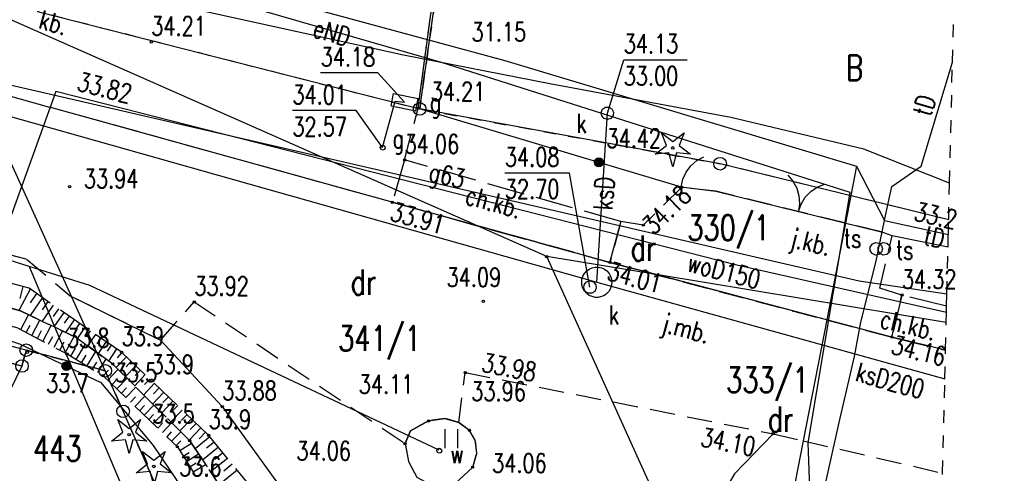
# Model space of a CAD drawing. Extents: x 6550385 to 6550663, y 5985693 to 5985865.
# Tile 17 of 19: x 6550623 to 6550662, y 5985726 to 5985745. Entities that reach past the tile are written whole.
import ezdxf
from ezdxf.enums import TextEntityAlignment as Align

# ---------------------------------------------------------------- set-up
doc = ezdxf.new("R2010")
doc.units = 0
doc.header["$MEASUREMENT"] = 0
for name, pattern in [('2', [1, 0.5, -0.5]), ('423', [2, 1.5, -0.5]), ('424', [1.5, 1, -0.5]), ('9', [1.75, 1.25, -0.5]), ('901', [0])]:
    doc.linetypes.add(name, pattern=pattern)
doc.layers.get('0').update_dxf_attribs({"linetype": 'CONTINUOUS'})
for name, color, linetype in [('000_INNE__NIEZYDENTYFIKOWA', 7, 'CONTINUOUS'), ('202-PUNKT_GRANICZNY', 7, 'CONTINUOUS'), ('203-PUNKT_GRANICZNY', 7, 'CONTINUOUS'), ('210-OZNACZENIE_KONTURU_UZY', 7, 'CONTINUOUS'), ('211-NUMER_DZIALKI_EWIDENCY', 7, 'CONTINUOUS'), ('218-KONTUR_UZYTKU_GRUNTOWE', 7, 'CONTINUOUS'), ('219-DZIALKA_EWIDENCYJNA', 7, 'CONTINUOUS'), ('BRAMA', 7, 'CONTINUOUS'), ('CHODNIK', 7, 'CONTINUOUS'), ('CHODNIK-ATR17', 7, 'CONTINUOUS'), ('DRZEWO_IGLASTE', 7, 'CONTINUOUS'), ('FURTKA', 7, 'CONTINUOUS'), ('JEZDNIA', 7, 'CONTINUOUS'), ('JEZDNIA-ATR17', 7, 'CONTINUOUS'), ('KOMORA_PODZIEMNA', 7, 'CONTINUOUS'), ('KRAWEZNIK', 7, 'CONTINUOUS'), ('OBSZAR_UTWARDZONY', 7, 'CONTINUOUS'), ('OBSZAR_UTWARDZONY-ATR17', 7, 'CONTINUOUS'), ('OBUDOWA_OCHRONNA_PRZEWODU', 7, 'CONTINUOUS'), ('OGRODZENIE_TRWALE', 7, 'CONTINUOUS'), ('PIKIETA_NATURALNA', 7, 'CONTINUOUS'), ('PIKIETA_NATURALNA-ATR2', 7, 'CONTINUOUS'), ('PIKIETA_SZTUCZNA', 7, 'CONTINUOUS'), ('PIKIETA_SZTUCZNA-ATR2', 7, 'CONTINUOUS'), ('PRZEWOD_ELEKTROENERGETYCZ0', 7, 'CONTINUOUS'), ('PRZEWOD_ELEKTROENERGETYCZN', 7, 'CONTINUOUS'), ('PRZEWOD_GAZOWY', 7, 'CONTINUOUS'), ('PRZEWOD_GAZOWY-ATR1', 7, 'CONTINUOUS'), ('PRZEWOD_KANALIZACYJNY', 7, 'CONTINUOUS'), ('PRZEWOD_KANALIZACYJNY-ATR1', 7, 'CONTINUOUS'), ('PRZEWOD_TELEKOMUNIKACYJNY_', 7, 'CONTINUOUS'), ('PRZEWOD_WODOCIAGOWY', 7, 'CONTINUOUS'), ('PRZEWOD_WODOCIAGOWY-ATR1', 7, 'CONTINUOUS'), ('RZEDNA-ATR2', 7, 'CONTINUOUS'), ('RZEDNA-ATR3', 7, 'CONTINUOUS'), ('SKARPA_NIEUMOCNIONA', 7, 'CONTINUOUS'), ('SLUPEK_TELEKOMUNIKACYJNY', 7, 'CONTINUOUS'), ('SLUPEK_TELEKOMUNIKACYJNY-A', 7, 'CONTINUOUS'), ('SZAFA_GAZOWA_LUB_KONTENER', 7, 'CONTINUOUS'), ('SZAFA_GAZOWA_LUB_KONTENER-', 7, 'CONTINUOUS'), ('TRAWNIK', 7, 'CONTINUOUS'), ('WLAZ_DO_KOMORY_LUB_KANALU_', 7, 'CONTINUOUS'), ('ZAKRES', 7, 'CONTINUOUS'), ('ZASUWA_LUB_ZAWOR-ATR17', 7, 'CONTINUOUS')]:
    doc.layers.add(name, color=color, linetype=linetype)
doc.styles.add('STYL_ARIAL', font='simplex', dxfattribs={"width": 0.75, "oblique": 0.1})

# ---------------------------------------------------------------- blocks, each defined once
blk = doc.blocks.new('203')
at = {"color": 0}
blk.add_circle((0, 0), 0.05, dxfattribs=at)
blk = doc.blocks.new('202')
at = {"color": 0}
blk.add_circle((0, 0), 0.25, dxfattribs=at)
blk = doc.blocks.new('US22')
at = {"color": 7}
blk.add_polyline3d([(0, 0.25, 0), (0.1352, 0.2103, 0), (0.2274, 0.1039, 0), (0.2475, -0.0356, 0), (0.1889, -0.1637, 0), (0.0704, -0.2399, 0), (-0.0704, -0.2399, 0), (-0.1889, -0.1637, 0), (-0.2475, -0.0356, 0), (-0.2274, 0.1039, 0), (-0.1352, 0.2103, 0), (0, 0.25, 0)], dxfattribs=at)
blk = doc.blocks.new('US20')
at = {"color": 7}
for points in [[(-0.5, 0.25, 0), (0.5, 0.25, 0)], [(-0.5, -0.25, 0), (-0.5, 0.25, 0)], [(0.5, -0.25, 0), (0.5, 0.25, 0)], [(-0.5, -0.25, 0), (0.5, -0.25, 0)]]:
    blk.add_polyline3d(points, dxfattribs=at)
blk = doc.blocks.new('US09')
at = {"color": 7}
blk.add_polyline3d([(0.25, 0.0005, 0), (0.2103, -0.1347, 0), (0.1038, -0.227, 0), (-0.0356, -0.247, 0), (-0.1637, -0.1885, 0), (-0.2399, -0.07, 0), (-0.2399, 0.0709, 0), (-0.1637, 0.1894, 0), (-0.0356, 0.2479, 0), (0.1038, 0.2279, 0), (0.2103, 0.1356, 0), (0.25, 0.0005, 0)], dxfattribs=at)
blk = doc.blocks.new('OK02')
at = {"color": 7}
for points in [[(-0.75, 1.299, 0), (-0.4963, 1.1147, 0), (-0.2865, 0.8817, 0), (-0.1297, 0.6101, 0), (-0.0328, 0.3119, 0), (0, 0, 0)], [(0, 0, 0), (0.0328, 0.3119, 0), (0.1297, 0.6101, 0), (0.2865, 0.8817, 0), (0.4963, 1.1147, 0), (0.75, 1.299, 0)]]:
    blk.add_polyline3d(points, dxfattribs=at)
blk = doc.blocks.new('OK04')
at = {"color": 7}
blk.add_polyline3d([(0, 0.001, 0), (0.0328, 0.3129, 0), (0.1297, 0.6111, 0), (0.2865, 0.8827, 0), (0.4963, 1.1157, 0), (0.75, 1.3, 0)], dxfattribs=at)
blk = doc.blocks.new('PW01')
at = {"color": 7}
blk.add_polyline3d([(0.045, 0, 0), (0.0318, -0.0318, 0), (0, -0.045, 0), (-0.0318, -0.0318, 0), (-0.045, 0, 0), (-0.0318, 0.0318, 0), (0, 0.045, 0), (0.0318, 0.0318, 0), (0.045, 0, 0)], dxfattribs=at)
blk = doc.blocks.new('921')
at = {"color": 0}
for p, q in [((-0.25, 0.1), (-0.45, 0.6)), ((-0.45, 0.6), (0, 0.25)), ((0, 0.25), (0.45, 0.6)), ((0.45, 0.6), (0.25, 0.1)), ((-0.7, -0.25), (-0.25, 0.1)), ((0.25, 0.1), (0.7, -0.25)), ((-0.15, -0.2), (-0.7, -0.25)), ((0, -0.75), (-0.15, -0.2)), ((0.15, -0.2), (0, -0.75)), ((0.7, -0.25), (0.15, -0.2))]:
    blk.add_line(p, q, dxfattribs=at)
blk.add_circle((0, 0), 0.05, dxfattribs=at)
blk = doc.blocks.new('TU04')
at = {"color": 7}
for points in [[(0, 0, 0), (0, 0.75, 0)], [(0.5, 0, 0), (0.5, 0.75, 0)]]:
    blk.add_polyline3d(points, dxfattribs=at)

msp = doc.modelspace()

# ---------------------------------------------------------------- linework, layer by layer
at = {"layer": '000_INNE__NIEZYDENTYFIKOWA', "color": 7}
for points in [[(6550623.21, 5985733.8, 0), (6550622.75, 5985732.96, 0)], [(6550622.92, 5985733.91, 0), (6550622.79, 5985733.44, 0)], [(6550623.46, 5985733.63, 0), (6550623.2, 5985733.26, 0)], [(6550623.69, 5985733.47, 0), (6550623.2, 5985732.76, 0)], [(6550623.91, 5985733.32, 0), (6550623.68, 5985732.98, 0)], [(6550624.12, 5985733.17, 0), (6550623.68, 5985732.53, 0)], [(6550624.33, 5985733.02, 0), (6550624.12, 5985732.72, 0)], [(6550622.83, 5985732.2, 0), (6550623.14, 5985732.79, 0)], [(6550623.27, 5985731.97, 0), (6550623.59, 5985732.57, 0)], [(6550624.54, 5985732.88, 0), (6550624.14, 5985732.31, 0)], [(6550624.75, 5985732.73, 0), (6550624.56, 5985732.46, 0)], [(6550624.96, 5985732.58, 0), (6550624.61, 5985732.08, 0)], [(6550623.05, 5985732.08, 0), (6550623.2, 5985732.38, 0)], [(6550623.49, 5985731.85, 0), (6550623.65, 5985732.16, 0)], [(6550623.71, 5985731.73, 0), (6550624.04, 5985732.36, 0)], [(6550625.17, 5985732.44, 0), (6550625.01, 5985732.21, 0)], [(6550625.38, 5985732.29, 0), (6550625.08, 5985731.86, 0)], [(6550625.59, 5985732.15, 0), (6550625.44, 5985731.93, 0)], [(6550623.94, 5985731.62, 0), (6550624.1, 5985731.93, 0)], [(6550624.16, 5985731.5, 0), (6550624.49, 5985732.14, 0)], [(6550624.6, 5985731.27, 0), (6550624.95, 5985731.92, 0)], [(6550625.8, 5985732.01, 0), (6550625.49, 5985731.55, 0)], [(6550626.01, 5985731.86, 0), (6550625.86, 5985731.63, 0)], [(6550624.38, 5985731.38, 0), (6550624.55, 5985731.71, 0)], [(6550624.82, 5985731.14, 0), (6550625.01, 5985731.46, 0)], [(6550625.03, 5985731.01, 0), (6550625.4, 5985731.62, 0)], [(6550626.22, 5985731.72, 0), (6550625.91, 5985731.25, 0)], [(6550626.43, 5985731.58, 0), (6550626.27, 5985731.34, 0)], [(6550626.64, 5985731.43, 0), (6550626.32, 5985730.95, 0)], [(6550625.25, 5985730.88, 0), (6550625.43, 5985731.18, 0)], [(6550625.46, 5985730.75, 0), (6550625.81, 5985731.33, 0)], [(6550625.89, 5985730.49, 0), (6550626.22, 5985731.03, 0)], [(6550627.04, 5985731.11, 0), (6550626.63, 5985730.69, 0)], [(6550626.85, 5985731.29, 0), (6550626.66, 5985731.07, 0)], [(6550625.68, 5985730.62, 0), (6550625.85, 5985730.9, 0)], [(6550626.29, 5985730.19, 0), (6550626.7, 5985730.62, 0)], [(6550627.41, 5985730.76, 0), (6550626.99, 5985730.33, 0)], [(6550627.22, 5985730.94, 0), (6550627.02, 5985730.72, 0)], [(6550626.11, 5985730.36, 0), (6550626.32, 5985730.58, 0)], [(6550626.47, 5985730.02, 0), (6550626.67, 5985730.23, 0)], [(6550626.65, 5985729.84, 0), (6550627.06, 5985730.27, 0)], [(6550627.78, 5985730.41, 0), (6550627.36, 5985729.97, 0)], [(6550627.59, 5985730.58, 0), (6550627.38, 5985730.37, 0)], [(6550627.96, 5985730.23, 0), (6550627.75, 5985730.01, 0)], [(6550626.83, 5985729.67, 0), (6550627.03, 5985729.88, 0)], [(6550627.01, 5985729.5, 0), (6550627.41, 5985729.91, 0)], [(6550628.14, 5985730.06, 0), (6550627.72, 5985729.61, 0)], [(6550628.33, 5985729.88, 0), (6550628.11, 5985729.65, 0)], [(6550627.2, 5985729.32, 0), (6550627.39, 5985729.53, 0)], [(6550627.38, 5985729.15, 0), (6550627.77, 5985729.56, 0)], [(6550628.51, 5985729.7, 0), (6550628.08, 5985729.25, 0)], [(6550628.7, 5985729.53, 0), (6550628.48, 5985729.3, 0)], [(6550627.56, 5985728.98, 0), (6550627.75, 5985729.18, 0)], [(6550627.74, 5985728.8, 0), (6550628.12, 5985729.2, 0)], [(6550628.88, 5985729.35, 0), (6550628.44, 5985728.89, 0)], [(6550629.07, 5985729.18, 0), (6550628.84, 5985728.94, 0)], [(6550627.92, 5985728.63, 0), (6550628.11, 5985728.83, 0)], [(6550628.1, 5985728.46, 0), (6550628.48, 5985728.85, 0)], [(6550629.25, 5985729, 0), (6550628.8, 5985728.53, 0)], [(6550629.62, 5985728.65, 0), (6550629.16, 5985728.17, 0)], [(6550629.44, 5985728.82, 0), (6550629.21, 5985728.59, 0)], [(6550628.28, 5985728.28, 0), (6550628.47, 5985728.48, 0)], [(6550628.46, 5985728.11, 0), (6550628.83, 5985728.49, 0)], [(6550629.99, 5985728.3, 0), (6550629.52, 5985727.81, 0)], [(6550629.81, 5985728.47, 0), (6550629.57, 5985728.23, 0)], [(6550628.65, 5985727.94, 0), (6550628.83, 5985728.13, 0)], [(6550628.83, 5985727.76, 0), (6550629.19, 5985728.14, 0)], [(6550630.35, 5985727.94, 0), (6550629.77, 5985727.46, 0)], [(6550630.17, 5985728.12, 0), (6550629.92, 5985727.86, 0)], [(6550629.01, 5985727.59, 0), (6550629.19, 5985727.78, 0)], [(6550629.16, 5985727.39, 0), (6550629.62, 5985727.68, 0)], [(6550630.69, 5985727.52, 0), (6550630.06, 5985727.01, 0)], [(6550630.52, 5985727.73, 0), (6550630.22, 5985727.49, 0)], [(6550629.29, 5985727.17, 0), (6550629.52, 5985727.32, 0)], [(6550629.42, 5985726.96, 0), (6550629.9, 5985727.26, 0)], [(6550631.05, 5985727.08, 0), (6550630.38, 5985726.54, 0)], [(6550630.87, 5985727.3, 0), (6550630.54, 5985727.04, 0)], [(6550629.55, 5985726.75, 0), (6550629.8, 5985726.9, 0)], [(6550629.69, 5985726.54, 0), (6550630.18, 5985726.84, 0)], [(6550631.24, 5985726.85, 0), (6550630.9, 5985726.57, 0)], [(6550631.44, 5985726.61, 0), (6550630.72, 5985726.03, 0)]]:
    msp.add_polyline3d(points, dxfattribs=at)
at = {"layer": '218-KONTUR_UZYTKU_GRUNTOWE', "color": 3, "linetype": '2'}
for points in [[(6550645.46, 5985788.8, 0), (6550638.69, 5985740.97, 0)], [(6550638.69, 5985740.97, 0), (6550645.46, 5985788.8, 0)], [(6550619.21, 5985745.94, 0), (6550638.69, 5985740.97, 0)], [(6550638.69, 5985740.97, 0), (6550650.63, 5985738.79, 0)], [(6550659.719, 5985736.565, 0), (6550650.63, 5985738.79, 0)], [(6550622.88, 5985730.75, 0), (6550596.47, 5985737.57, 0)], [(6550623.05, 5985731.38, 0), (6550622.88, 5985730.75, 0)], [(6550622.88, 5985730.75, 0), (6550623.05, 5985731.38, 0)], [(6550626.19, 5985730.56, 0), (6550623.05, 5985731.38, 0)], [(6550623.05, 5985731.38, 0), (6550626.19, 5985730.56, 0)], [(6550629.71, 5985722.58, 0), (6550626.19, 5985730.56, 0)], [(6550626.19, 5985730.56, 0), (6550629.71, 5985722.58, 0)]]:
    msp.add_polyline3d(points, dxfattribs=at)
at = {"layer": '219-DZIALKA_EWIDENCYJNA', "color": 7}
for points in [[(6550638.69, 5985740.97, 0), (6550645.46, 5985788.8, 0)], [(6550643.74, 5985735.1, 0), (6550619.21, 5985745.94, 0)], [(6550619.21, 5985745.94, 0), (6550638.69, 5985740.97, 0)], [(6550626.19, 5985730.56, 0), (6550619.21, 5985745.94, 0)], [(6550650.63, 5985738.79, 0), (6550638.69, 5985740.97, 0)], [(6550623.05, 5985731.38, 0), (6550593.97, 5985738.93, 0)], [(6550657.303, 5985737.157, 0), (6550650.63, 5985738.79, 0)], [(6550622.88, 5985730.75, 0), (6550596.47, 5985737.57, 0)], [(6550659.719, 5985736.565, 0), (6550657.303, 5985737.157, 0)], [(6550653.84, 5985712.8, 0), (6550643.74, 5985735.1, 0)], [(6550648.094, 5985734.382, 0), (6550643.74, 5985735.1, 0)], [(6550659.621, 5985732.479, 0), (6550648.094, 5985734.382, 0)], [(6550623.05, 5985731.38, 0), (6550622.88, 5985730.75, 0)], [(6550626.19, 5985730.56, 0), (6550623.05, 5985731.38, 0)], [(6550622.88, 5985730.75, 0), (6550620.5, 5985725.9, 0)], [(6550626.9, 5985728.95, 0), (6550626.19, 5985730.56, 0)], [(6550629.71, 5985722.58, 0), (6550626.9, 5985728.95, 0)]]:
    msp.add_polyline3d(points, dxfattribs=at)
at = {"layer": 'BRAMA', "color": 7}
msp.add_polyline3d([(6550650.46, 5985737.7, 0), (6550657.03, 5985736.09, 0)], dxfattribs=at)
at = {"layer": 'CHODNIK', "color": 7, "linetype": '423'}
for points in [[(6550646.69, 5985736.49, 0), (6550638.09, 5985738.94, 0), (6550637.6, 5985737.26, 0), (6550646.25, 5985734.87, 0), (6550646.69, 5985736.49, 0)], [(6550659.636, 5985733.13, 0), (6550657.86, 5985733.57, 0), (6550657.46, 5985731.9, 0)], [(6550657.46, 5985731.9, 0), (6550659.594, 5985731.379, 0)]]:
    msp.add_polyline3d(points, dxfattribs=at)
at = {"layer": 'FURTKA', "color": 7}
msp.add_polyline3d([(6550649.08, 5985737.87, 0), (6550650.46, 5985737.7, 0)], dxfattribs=at)
at = {"layer": 'JEZDNIA', "color": 7, "linetype": '424'}
for points in [[(6550590.2, 5985743.83, 0), (6550623.06, 5985735, 0), (6550624.8, 5985733.54, 0), (6550628.38, 5985731.78, 0), (6550629.73, 5985733.3, 0), (6550638.11, 5985727.67, 0), (6550638.33, 5985728.18, 0), (6550639.04, 5985728.57, 0), (6550639.69, 5985728.67, 0), (6550640.24, 5985728.5, 0), (6550640.5, 5985730.49, 0), (6550652.74, 5985728.06, 0), (6550653.932, 5985727.783, 0)], [(6550637.6, 5985737.26, 0), (6550623.98, 5985741.04, 0)], [(6550649.1, 5985737.85, 0), (6550647.58, 5985736.35, 0), (6550646.69, 5985736.49, 0), (6550646.25, 5985734.87, 0), (6550657.46, 5985731.9, 0), (6550657.86, 5985733.57, 0), (6550656.98, 5985733.84, 0), (6550657.47, 5985735.93, 0), (6550657.03, 5985736.09, 0), (6550650.46, 5985737.7, 0), (6550649.1, 5985737.85, 0)], [(6550646.25, 5985734.87, 0), (6550637.6, 5985737.26, 0)], [(6550654.869, 5985732.586, 0), (6550646.25, 5985734.87, 0)], [(6550659.594, 5985731.379, 0), (6550657.46, 5985731.9, 0), (6550654.869, 5985732.586, 0)], [(6550653.932, 5985727.783, 0), (6550659.477, 5985726.494, 0)]]:
    msp.add_polyline3d(points, dxfattribs=at)
at = {"layer": 'KOMORA_PODZIEMNA', "color": 34}
msp.add_polyline3d([(6550646.33, 5985734.08, 0), (6550646.32, 5985733.96, 0), (6550646.28, 5985733.84, 0), (6550646.22, 5985733.73, 0), (6550646.13, 5985733.63, 0), (6550646.03, 5985733.56, 0), (6550645.92, 5985733.51, 0), (6550645.79, 5985733.48, 0), (6550645.67, 5985733.48, 0), (6550645.54, 5985733.51, 0), (6550645.43, 5985733.56, 0), (6550645.33, 5985733.63, 0), (6550645.24, 5985733.73, 0), (6550645.18, 5985733.84, 0), (6550645.14, 5985733.96, 0), (6550645.13, 5985734.08, 0), (6550645.14, 5985734.2, 0), (6550645.18, 5985734.32, 0), (6550645.24, 5985734.43, 0), (6550645.33, 5985734.53, 0), (6550645.43, 5985734.6, 0), (6550645.54, 5985734.65, 0), (6550645.67, 5985734.68, 0), (6550645.79, 5985734.68, 0), (6550645.92, 5985734.65, 0), (6550646.03, 5985734.6, 0), (6550646.13, 5985734.53, 0), (6550646.22, 5985734.43, 0), (6550646.28, 5985734.32, 0), (6550646.32, 5985734.2, 0), (6550646.33, 5985734.08, 0)], dxfattribs=at)
at = {"layer": 'KRAWEZNIK', "color": 7}
for points in [[(6550598.064, 5985752.821, 0), (6550597.933, 5985752.291, 0), (6550597.52, 5985750.72, 0), (6550597.227, 5985749.219, 0), (6550598.115, 5985747.893, 0), (6550609.696, 5985745.064, 0), (6550623.98, 5985741.04, 0)], [(6550637.6, 5985737.26, 0), (6550623.98, 5985741.04, 0)], [(6550648.094, 5985734.382, 0), (6550646.25, 5985734.87, 0), (6550637.6, 5985737.26, 0)], [(6550659.594, 5985731.379, 0), (6550657.46, 5985731.9, 0), (6550648.094, 5985734.382, 0)], [(6550624.8, 5985733.54, 0), (6550628.38, 5985731.78, 0), (6550630.84, 5985729.14, 0), (6550641.93, 5985713.79, 0), (6550642.38, 5985713.02, 0), (6550642.61, 5985711.91, 0), (6550642.15, 5985710.78, 0), (6550641.16, 5985710.1, 0)], [(6550640.8, 5985726.73, 0), (6550640.96, 5985727.28, 0), (6550640.9, 5985727.8, 0), (6550640.67, 5985728.19, 0), (6550640.24, 5985728.5, 0), (6550639.69, 5985728.67, 0), (6550639.04, 5985728.57, 0), (6550638.33, 5985728.18, 0), (6550638.11, 5985727.67, 0), (6550638.25, 5985726.95, 0), (6550638.57, 5985726.33, 0), (6550639.38, 5985725.89, 0), (6550640.09, 5985726.07, 0)], [(6550652.74, 5985728.06, 0), (6550651.21, 5985726.46, 0), (6550650.11, 5985724.58, 0), (6550649.52, 5985722.63, 0), (6550649.34, 5985719.91, 0), (6550649.6, 5985717.17, 0), (6550650.35, 5985714.77, 0), (6550651.96, 5985710.93, 0), (6550655.079, 5985704.553, 0)], [(6550640.09, 5985726.07, 0), (6550640.8, 5985726.73, 0)]]:
    msp.add_polyline3d(points, dxfattribs=at)
at = {"layer": 'OBSZAR_UTWARDZONY', "color": 7, "linetype": '424'}
for points in [[(6550638.63, 5985741, 0), (6550639.13, 5985744.73, 0)], [(6550638.09, 5985738.94, 0), (6550638.63, 5985741, 0)]]:
    msp.add_polyline3d(points, dxfattribs=at)
at = {"layer": 'OBUDOWA_OCHRONNA_PRZEWODU', "color": 30}
for points in [[(6550656.22, 5985732.5, 0), (6550656.82, 5985734.87, 0)], [(6550655.36, 5985728.5, 0), (6550655.97, 5985731.13, 0)]]:
    msp.add_polyline3d(points, dxfattribs=at)
at = {"layer": 'OGRODZENIE_TRWALE', "color": 7, "linetype": '901'}
for points in [[(6550638.63, 5985741, 0), (6550639.13, 5985744.73, 0), (6550639.56, 5985747.12, 0), (6550645.29, 5985788.62, 0), (6550660.921, 5985786.638, 0)], [(6550638.63, 5985741, 0), (6550649.08, 5985737.87, 0)], [(6550588.49, 5985740.52, 0), (6550600.62, 5985737.59, 0), (6550617.5, 5985733.37, 0), (6550622.78, 5985731.63, 0), (6550626.02, 5985730.1, 0), (6550628.09, 5985727.59, 0), (6550631.74, 5985722.21, 0), (6550633.71, 5985718.71, 0), (6550637.23, 5985712.35, 0), (6550639.01, 5985708.87, 0)], [(6550659.692, 5985735.469, 0), (6550657.47, 5985735.93, 0), (6550657.03, 5985736.09, 0)]]:
    msp.add_polyline3d(points, dxfattribs=at)
at = {"layer": 'OGRODZENIE_TRWALE', "color": 7}
for centre, radius in [((6550645.815, 5985738.848), 0.175), ((6550645.815, 5985738.848), 0.158), ((6550645.815, 5985738.848), 0.14), ((6550645.815, 5985738.848), 0.122), ((6550645.815, 5985738.848), 0.105), ((6550645.815, 5985738.848), 0.0875), ((6550645.815, 5985738.848), 0.07), ((6550645.815, 5985738.848), 0.0525), ((6550645.815, 5985738.848), 0.035), ((6550624.645, 5985730.749), 0.175), ((6550624.645, 5985730.749), 0.158), ((6550624.645, 5985730.749), 0.14), ((6550624.645, 5985730.749), 0.122), ((6550624.645, 5985730.749), 0.105), ((6550624.645, 5985730.749), 0.0875), ((6550624.645, 5985730.749), 0.07), ((6550624.645, 5985730.749), 0.0525), ((6550624.645, 5985730.749), 0.035)]:
    msp.add_circle(centre, radius, dxfattribs=at)
at = {"layer": 'PRZEWOD_ELEKTROENERGETYCZ0', "color": 5}
msp.add_polyline3d([(6550639.396, 5985727.315, 0), (6550639.37, 5985727.387, 0), (6550639.403, 5985727.456, 0), (6550639.474, 5985727.482, 0), (6550639.544, 5985727.45, 0), (6550639.57, 5985727.378, 0), (6550639.537, 5985727.309, 0), (6550639.465, 5985727.282, 0), (6550639.396, 5985727.315, 0)], dxfattribs=at)
at = {"layer": 'PRZEWOD_ELEKTROENERGETYCZN', "color": 1}
msp.add_polyline3d([(6550654.24, 5985724.82, 0), (6550654.13, 5985727.7, 0), (6550655.8, 5985737.65, 0), (6550639.56, 5985742.81, 0), (6550627.56, 5985746.28, 0), (6550618.55, 5985744.22, 0), (6550602.23, 5985748.93, 0), (6550589.58, 5985752.46, 0), (6550579.02, 5985755.5, 0), (6550579.41, 5985757.35, 0), (6550579.8, 5985757.18, 0)], dxfattribs=at)
at = {"layer": 'PRZEWOD_GAZOWY', "color": 40}
for points in [[(6550551.84, 5985749.88, 0), (6550587.1, 5985740.76, 0), (6550618.26, 5985733.08, 0), (6550621.19, 5985742.2, 0), (6550656.16, 5985734.14, 0), (6550659.648, 5985733.623, 0)], [(6550637.21, 5985739.43, 0), (6550637.72, 5985741.28, 0), (6550638.09, 5985741.24, 0)]]:
    msp.add_polyline3d(points, dxfattribs=at)
at = {"layer": 'PRZEWOD_KANALIZACYJNY', "color": 34}
for points in [[(6550587.34, 5985749.57, 0), (6550611.95, 5985743.62, 0), (6550645.73, 5985734.08, 0), (6550659.567, 5985730.236, 0)], [(6550645.73, 5985734.08, 0), (6550646.15, 5985740.8, 0)]]:
    msp.add_polyline3d(points, dxfattribs=at)
at = {"layer": 'PRZEWOD_TELEKOMUNIKACYJNY_', "color": 30}
for points in [[(6550609.2, 5985746.94, 0), (6550609.96, 5985750.02, 0), (6550614.13, 5985748.09, 0), (6550615.83, 5985748.34, 0), (6550622.78, 5985746.61, 0), (6550627.1, 5985746.96, 0), (6550642.07, 5985742.9, 0), (6550656.06, 5985738.69, 0), (6550654.869, 5985732.586, 0)], [(6550659.754, 5985738.023, 0), (6550656.35, 5985739.37, 0), (6550651.06, 5985740.63, 0), (6550643.86, 5985741.96, 0), (6550638.05, 5985743.11, 0), (6550622.77, 5985746.47, 0), (6550620.38, 5985746.63, 0), (6550611.67, 5985746.07, 0), (6550609.2, 5985746.94, 0)], [(6550657.303, 5985737.157, 0), (6550657.46, 5985737.89, 0), (6550658.63, 5985738.7, 0), (6550659.869, 5985742.824, 0)], [(6550656.06, 5985738.69, 0), (6550657.17, 5985736.54, 0), (6550659.705, 5985735.978, 0)], [(6550657.17, 5985736.54, 0), (6550657.303, 5985737.157, 0)], [(6550637.48, 5985698.97, 0), (6550643.19, 5985704.28, 0), (6550645.51, 5985707.57, 0), (6550651.59, 5985711.57, 0), (6550655.36, 5985728.5, 0), (6550655.97, 5985731.13, 0), (6550656.22, 5985732.5, 0), (6550656.82, 5985734.87, 0), (6550657.17, 5985736.54, 0)], [(6550654.869, 5985732.586, 0), (6550653.932, 5985727.783, 0)], [(6550653.932, 5985727.783, 0), (6550653.203, 5985724.046, 0)]]:
    msp.add_polyline3d(points, dxfattribs=at)
at = {"layer": 'PRZEWOD_WODOCIAGOWY', "color": 5}
for points in [[(6550659.63, 5985732.881, 0), (6550651.3, 5985734.76, 0), (6550624.22, 5985741.66, 0), (6550621.85, 5985735.12, 0)], [(6550623.16, 5985734.71, 0), (6550621.85, 5985735.12, 0)], [(6550639.46, 5985727.4, 0), (6550625.58, 5985733.95, 0), (6550623.16, 5985734.71, 0)], [(6550623.16, 5985734.71, 0), (6550637.87, 5985699.81, 0)]]:
    msp.add_polyline3d(points, dxfattribs=at)
at = {"layer": 'RZEDNA-ATR2', "color": 7}
for points in [[(6550646.15, 5985740.8, 0), (6550646.8, 5985742.92, 0), (6550649.326, 5985742.92, 0)], [(6550638.09, 5985741.24, 0), (6550637.03, 5985742.4, 0), (6550634.753, 5985742.4, 0)], [(6550637.21, 5985739.43, 0), (6550636.17, 5985740.9, 0), (6550633.628, 5985740.9, 0)], [(6550645.46, 5985733.88, 0), (6550644.64, 5985738.42, 0), (6550642.076, 5985738.42, 0)]]:
    msp.add_polyline3d(points, dxfattribs=at)
at = {"layer": 'SKARPA_NIEUMOCNIONA', "color": 7, "linetype": '9'}
for points in [[(6550587.29, 5985742.37, 0), (6550589.83, 5985742.16, 0), (6550622.82, 5985732.94, 0), (6550625.06, 5985731.87, 0), (6550626.49, 5985730.83, 0), (6550629.55, 5985727.78, 0), (6550632.96, 5985722.69, 0), (6550634.86, 5985719.47, 0), (6550638.25, 5985713.75, 0), (6550640.13, 5985710.22, 0), (6550640.94, 5985710.47, 0), (6550640.05, 5985713.16, 0), (6550637.55, 5985718.12, 0), (6550633.28, 5985724.35, 0), (6550630.3, 5985728, 0), (6550626.84, 5985731.3, 0), (6550625.44, 5985732.25, 0), (6550623.16, 5985733.84, 0), (6550590.02, 5985742.82, 0), (6550587.92, 5985743.31, 0), (6550587.29, 5985742.37, 0)], [(6550587.29, 5985742.37, 0), (6550589.83, 5985742.16, 0), (6550622.82, 5985732.94, 0), (6550625.06, 5985731.87, 0), (6550626.49, 5985730.83, 0), (6550629.55, 5985727.78, 0), (6550632.96, 5985722.69, 0), (6550634.86, 5985719.47, 0), (6550638.25, 5985713.75, 0), (6550640.13, 5985710.22, 0), (6550640.94, 5985710.47, 0), (6550640.05, 5985713.16, 0), (6550637.55, 5985718.12, 0), (6550633.28, 5985724.35, 0), (6550630.3, 5985728, 0), (6550626.84, 5985731.3, 0), (6550625.44, 5985732.25, 0), (6550623.16, 5985733.84, 0), (6550590.02, 5985742.82, 0), (6550587.92, 5985743.31, 0), (6550587.29, 5985742.37, 0)], [(6550639.02, 5985709.44, 0), (6550640.13, 5985710.22, 0), (6550638.25, 5985713.75, 0), (6550634.86, 5985719.47, 0), (6550632.96, 5985722.69, 0), (6550629.55, 5985727.78, 0), (6550626.49, 5985730.83, 0), (6550625.06, 5985731.87, 0), (6550622.82, 5985732.94, 0), (6550589.83, 5985742.16, 0), (6550587.29, 5985742.37, 0), (6550587.07, 5985741.26, 0), (6550589.49, 5985741, 0), (6550622.67, 5985732.28, 0), (6550624.67, 5985731.23, 0), (6550626.1, 5985730.37, 0), (6550629.06, 5985727.54, 0), (6550632.42, 5985722.14, 0), (6550634.07, 5985718.95, 0), (6550637.5, 5985713.08, 0), (6550639.02, 5985709.44, 0)], [(6550639.02, 5985709.44, 0), (6550640.13, 5985710.22, 0), (6550638.25, 5985713.75, 0), (6550634.86, 5985719.47, 0), (6550632.96, 5985722.69, 0), (6550629.55, 5985727.78, 0), (6550626.49, 5985730.83, 0), (6550625.06, 5985731.87, 0), (6550622.82, 5985732.94, 0), (6550589.83, 5985742.16, 0), (6550587.29, 5985742.37, 0), (6550587.07, 5985741.26, 0), (6550589.49, 5985741, 0), (6550622.67, 5985732.28, 0), (6550624.67, 5985731.23, 0), (6550626.1, 5985730.37, 0), (6550629.06, 5985727.54, 0), (6550632.42, 5985722.14, 0), (6550634.07, 5985718.95, 0), (6550637.5, 5985713.08, 0), (6550639.02, 5985709.44, 0)]]:
    msp.add_polyline3d(points, dxfattribs=at)
at = {"layer": 'TRAWNIK', "color": 7, "linetype": '2'}
msp.add_polyline3d([(6550639.04, 5985728.57, 0), (6550638.33, 5985728.18, 0), (6550638.11, 5985727.67, 0), (6550638.25, 5985726.95, 0), (6550638.57, 5985726.33, 0), (6550639.38, 5985725.89, 0), (6550640.09, 5985726.07, 0), (6550640.8, 5985726.73, 0), (6550640.96, 5985727.28, 0), (6550640.9, 5985727.8, 0), (6550640.67, 5985728.19, 0), (6550640.24, 5985728.5, 0), (6550639.69, 5985728.67, 0), (6550639.04, 5985728.57, 0)], dxfattribs=at)
at = {"layer": 'ZAKRES', "color": 5, "linetype": '2'}
for points in [[(6550659.719, 5985736.565, 0), (6550659.719, 5985736.565, 0), (6550659.754, 5985738.023, 0), (6550659.869, 5985742.824, 0), (6550659.93, 5985745.35, 0), (6550659.939, 5985745.731, 0), (6550659.957, 5985746.469, 0), (6550659.957, 5985746.469, 0), (6550660.166, 5985755.184, 0), (6550660.869, 5985784.478, 0), (6550660.921, 5985786.638, 0), (6550660.923, 5985786.739, 0), (6550660.923, 5985786.739, 0), (6550661.93, 5985828.68, 0), (6550625.064, 5985833.218, 0), (6550619.863, 5985833.858, 0), (6550618.313, 5985834.049, 0), (6550618.31, 5985834.049, 0), (6550616.459, 5985834.277, 0), (6550547.175, 5985842.806, 0)], [(6550659.692, 5985735.469, 0), (6550659.705, 5985735.978, 0), (6550659.719, 5985736.565, 0)], [(6550659.404, 5985723.441, 0), (6550659.477, 5985726.494, 0), (6550659.567, 5985730.236, 0), (6550659.594, 5985731.379, 0), (6550659.594, 5985731.379, 0), (6550659.594, 5985731.379, 0), (6550659.621, 5985732.479, 0), (6550659.63, 5985732.881, 0), (6550659.636, 5985733.13, 0), (6550659.648, 5985733.623, 0), (6550659.692, 5985735.469, 0)]]:
    msp.add_polyline3d(points, dxfattribs=at)
at = {"layer": 'ZASUWA_LUB_ZAWOR-ATR17', "color": 52}
msp.add_polyline3d([(6550637.148, 5985739.366, 0), (6550637.122, 5985739.438, 0), (6550637.155, 5985739.507, 0), (6550637.227, 5985739.533, 0), (6550637.296, 5985739.501, 0), (6550637.322, 5985739.429, 0), (6550637.29, 5985739.36, 0), (6550637.218, 5985739.334, 0), (6550637.148, 5985739.366, 0)], dxfattribs=at)

# ---------------------------------------------------------------- block references
at = {"layer": '202-PUNKT_GRANICZNY', "color": 7}
for p in [(6550638.69, 5985740.97), (6550650.63, 5985738.79), (6550623.05, 5985731.38), (6550622.88, 5985730.75), (6550626.19, 5985730.56), (6550626.9, 5985728.95)]:
    msp.add_blockref('202', p, dxfattribs=at)
at = {"layer": '203-PUNKT_GRANICZNY', "color": 7}
msp.add_blockref('203', (6550643.74, 5985735.1), dxfattribs=at)
at = {"layer": 'BRAMA', "color": 7, "rotation": 346.23267}
msp.add_blockref('OK02', (6550653.745, 5985736.895), dxfattribs=at)
at = {"layer": 'DRZEWO_IGLASTE', "color": 3}
for p in [(6550648.75, 5985739.42), (6550627.14, 5985728.02), (6550628.12, 5985726.76)]:
    msp.add_blockref('921', p, dxfattribs=at)
at = {"layer": 'FURTKA', "color": 7, "rotation": 352.97638}
msp.add_blockref('OK04', (6550649.08, 5985737.87), dxfattribs=at)
at = {"layer": 'PIKIETA_NATURALNA', "color": 7}
for p in [(6550623.09, 5985731.29), (6550624.67, 5985731.23), (6550626.84, 5985731.3), (6550626.49, 5985730.83), (6550626.1, 5985730.37), (6550628.03, 5985730.19), (6550630.3, 5985728), (6550629.06, 5985727.54), (6550629.55, 5985727.78)]:
    msp.add_blockref('PW01', p, dxfattribs=at)
at = {"layer": 'PIKIETA_SZTUCZNA', "color": 7}
for p in [(6550628.02, 5985743.63), (6550638.63, 5985741), (6550638.09, 5985738.94), (6550624.77, 5985737.88), (6550649.1, 5985737.85), (6550637.6, 5985737.26), (6550647.58, 5985736.35), (6550646.25, 5985734.87), (6550629.73, 5985733.3), (6550641.22, 5985733.32), (6550657.86, 5985733.57), (6550657.46, 5985731.9), (6550640.5, 5985730.49), (6550630.84, 5985729.14), (6550639.04, 5985728.57), (6550640.67, 5985728.19), (6550652.74, 5985728.06), (6550638.11, 5985727.67), (6550640.8, 5985726.73)]:
    msp.add_blockref('PW01', p, dxfattribs=at)
at = {"layer": 'SLUPEK_TELEKOMUNIKACYJNY', "color": 30}
for p in [(6550656.84, 5985735.41), (6550657.15, 5985735.41)]:
    msp.add_blockref('US09', p, dxfattribs=at)
at = {"layer": 'SZAFA_GAZOWA_LUB_KONTENER', "color": 40, "rotation": 348.82816}
msp.add_blockref('US20', (6550638.09, 5985741.24), dxfattribs=at)
at = {"layer": 'TRAWNIK', "color": 7}
msp.add_blockref('TU04', (6550639.709, 5985727.489), dxfattribs=at)
at = {"layer": 'WLAZ_DO_KOMORY_LUB_KANALU_', "color": 7, "rotation": 83.53152}
msp.add_blockref('US22', (6550646.15, 5985740.8), dxfattribs=at)
at = {"layer": 'WLAZ_DO_KOMORY_LUB_KANALU_', "color": 7}
msp.add_blockref('US22', (6550645.46, 5985733.88), dxfattribs=at)

# ---------------------------------------------------------------- texts
at = {"layer": '210-OZNACZENIE_KONTURU_UZY', "color": 3, "style": 'STYL_ARIAL', "width": 0.75}
for s, p in [('B', (6550655.637, 5985742.105)), ('dr', (6550647.071, 5985734.938)), ('dr', (6550635.94, 5985733.586)), ('dr', (6550652.52, 5985728.136))]:
    msp.add_text(s, height=1, dxfattribs=at).set_placement(p)
at = {"layer": '211-NUMER_DZIALKI_EWIDENCY', "color": 7, "style": 'STYL_ARIAL', "width": 0.75}
for s, p in [('330/1', (6550649.33, 5985735.75)), ('341/1', (6550635.45, 5985731.349)), ('333/1', (6550650.873, 5985729.702)), ('443', (6550623.324, 5985726.974))]:
    msp.add_text(s, height=1, dxfattribs=at).set_placement(p)
at = {"layer": 'CHODNIK-ATR17', "color": 7, "style": 'STYL_ARIAL', "width": 0.75}
for rotation, p in [(344.554, (6550640.448, 5985737.207)), (346.465, (6550656.938, 5985732.285))]:
    msp.add_text('ch.kb.', height=0.75, rotation=rotation, dxfattribs=at).set_placement(p)
at = {"layer": 'JEZDNIA-ATR17', "color": 7, "style": 'STYL_ARIAL', "width": 0.75}
for s, rotation, p in [('j.kb.', 346.501, (6550653.382, 5985735.494)), ('j.mb.', 344.958, (6550648.267, 5985732.129))]:
    msp.add_text(s, height=0.75, rotation=rotation, dxfattribs=at).set_placement(p)
at = {"layer": 'OBSZAR_UTWARDZONY-ATR17', "color": 7, "style": 'STYL_ARIAL', "width": 0.75}
msp.add_text('kb.', height=0.75, rotation=344.825, dxfattribs=at).set_placement((6550623.497, 5985744.187))
at = {"layer": 'PIKIETA_NATURALNA-ATR2', "color": 7, "style": 'STYL_ARIAL', "width": 0.75}
for s, p in [('33.8', (6550624.67, 5985731.486)), ('33.9', (6550626.84, 5985731.556)), ('33.9', (6550628.03, 5985730.446)), ('33.5', (6550626.57, 5985730.116)), ('33.7', (6550623.84, 5985729.696)), ('33.5', (6550628.06, 5985728.476)), ('33.9', (6550630.3, 5985728.256)), ('33.6', (6550629.13, 5985726.376))]:
    msp.add_text(s, height=0.75, dxfattribs=at).set_placement(p)
at = {"layer": 'PIKIETA_SZTUCZNA-ATR2', "color": 7, "style": 'STYL_ARIAL', "width": 0.75}
for s, p in [('34.21', (6550628.02, 5985743.886)), ('34.21', (6550639.13, 5985741.286)), ('34.42', (6550646.114, 5985739.426)), ('34.06', (6550638.09, 5985739.196)), ('33.94', (6550625.34, 5985737.826)), ('34.09', (6550639.76, 5985733.906)), ('34.32', (6550657.86, 5985733.826)), ('33.92', (6550629.73, 5985733.556)), ('34.11', (6550636.27, 5985729.656)), ('33.88', (6550630.84, 5985729.396)), ('33.96', (6550640.74, 5985729.366)), ('34.06', (6550633.79, 5985727.006)), ('34.06', (6550641.57, 5985726.516))]:
    msp.add_text(s, height=0.75, dxfattribs=at).set_placement(p)
for s, rotation, p in [('34.18', 44.62, (6550648, 5985735.932)), ('33.91', 344.554, (6550637.468, 5985736.557)), ('34.16', 346.273, (6550657.391, 5985731.254))]:
    msp.add_text(s, height=0.75, rotation=rotation, dxfattribs=at).set_placement(p)
at = {"layer": 'PIKIETA_SZTUCZNA-ATR2', "color": 34, "style": 'STYL_ARIAL', "width": 0.75}
msp.add_text('34.01', height=0.75, rotation=345.161, dxfattribs=at).set_placement((6550646.096, 5985734.187))
at = {"layer": 'PIKIETA_SZTUCZNA-ATR2', "color": 7, "style": 'STYL_ARIAL', "width": 0.75}
for s, p in [('33.98', (6550642.178, 5985730.331)), ('34.10', (6550650.883, 5985727.364))]:
    msp.add_text(s, height=0.75, rotation=348.771, dxfattribs=at).set_placement(p, align=Align.CENTER)
at = {"layer": 'PRZEWOD_ELEKTROENERGETYCZN', "color": 1, "style": 'STYL_ARIAL', "width": 0.75}
msp.add_text('eND', height=0.75, rotation=343.872, dxfattribs=at).set_placement((6550634.388, 5985743.85))
at = {"layer": 'PRZEWOD_GAZOWY-ATR1', "color": 40, "style": 'STYL_ARIAL', "width": 0.75}
msp.add_text('g63', height=0.75, rotation=347.02, dxfattribs=at).set_placement((6550638.996, 5985738.123))
at = {"layer": 'PRZEWOD_KANALIZACYJNY-ATR1', "color": 34, "style": 'STYL_ARIAL', "width": 0.75}
for s, rotation, p in [('ksD', 86.424, (6550646.347, 5985736.933)), ('ksD200', 344.471, (6550655.956, 5985730.178))]:
    msp.add_text(s, height=0.75, rotation=rotation, dxfattribs=at).set_placement(p)
at = {"layer": 'PRZEWOD_TELEKOMUNIKACYJNY_', "color": 30, "style": 'STYL_ARIAL', "width": 0.75}
for rotation, p in [(73.277, (6550658.999, 5985740.627)), (347.507, (6550658.679, 5985735.594))]:
    msp.add_text('tD', height=0.75, rotation=rotation, dxfattribs=at).set_placement(p)
at = {"layer": 'PRZEWOD_WODOCIAGOWY-ATR1', "color": 5, "style": 'STYL_ARIAL', "width": 0.75}
msp.add_text('woD150', height=0.75, rotation=345.705, dxfattribs=at).set_placement((6550649.269, 5985734.531))
at = {"layer": 'RZEDNA-ATR2', "color": 34, "style": 'STYL_ARIAL', "width": 0.75}
for s, p in [('34.13', (6550646.8, 5985743.184)), ('34.08', (6550642.076, 5985738.684))]:
    msp.add_text(s, height=0.75, dxfattribs=at).set_placement(p)
at = {"layer": 'RZEDNA-ATR2', "color": 7, "style": 'STYL_ARIAL', "width": 0.75}
msp.add_text('34.18', height=0.75, dxfattribs=at).set_placement((6550634.753, 5985742.664))
for s, rotation, p in [('33.82', 345.705, (6550625.023, 5985741.718)), ('33.2', 347.507, (6550658.305, 5985736.55))]:
    msp.add_text(s, height=0.75, rotation=rotation, dxfattribs=at).set_placement(p)
at = {"layer": 'RZEDNA-ATR2', "color": 40, "style": 'STYL_ARIAL', "width": 0.75}
msp.add_text('34.01', height=0.75, dxfattribs=at).set_placement((6550633.628, 5985741.164))
at = {"layer": 'RZEDNA-ATR3', "color": 34, "style": 'STYL_ARIAL', "width": 0.75}
for s, p in [('31.15', (6550640.751, 5985743.658)), ('33.00', (6550646.8, 5985741.908)), ('32.70', (6550642.076, 5985737.408))]:
    msp.add_text(s, height=0.75, dxfattribs=at).set_placement(p)
at = {"layer": 'RZEDNA-ATR3', "color": 40, "style": 'STYL_ARIAL', "width": 0.75}
msp.add_text('32.57', height=0.75, dxfattribs=at).set_placement((6550633.628, 5985739.889))
at = {"layer": 'SLUPEK_TELEKOMUNIKACYJNY-A', "color": 30, "style": 'STYL_ARIAL', "width": 0.75}
for p in [(6550655.55, 5985735.456), (6550657.62, 5985734.986)]:
    msp.add_text('ts', height=0.75, dxfattribs=at).set_placement(p)
at = {"layer": 'SZAFA_GAZOWA_LUB_KONTENER-', "color": 40, "style": 'STYL_ARIAL', "width": 0.75}
msp.add_text('g', height=0.75, dxfattribs=at).set_placement((6550639.09, 5985740.856))
at = {"layer": 'WLAZ_DO_KOMORY_LUB_KANALU_', "color": 7, "style": 'STYL_ARIAL', "width": 0.75}
for p in [(6550644.918, 5985740.02), (6550646.208, 5985732.404)]:
    msp.add_text('k', height=0.75, dxfattribs=at).set_placement(p)
at = {"layer": 'ZASUWA_LUB_ZAWOR-ATR17', "color": 40, "style": 'STYL_ARIAL', "width": 0.75}
msp.add_text('g', height=0.75, dxfattribs=at).set_placement((6550637.61, 5985739.416))
at = {"layer": 'ZASUWA_LUB_ZAWOR-ATR17', "color": 5, "style": 'STYL_ARIAL', "width": 0.75}
msp.add_text('w', height=0.75, dxfattribs=at).set_placement((6550639.91, 5985726.886))

doc.saveas('drawing.dxf')
